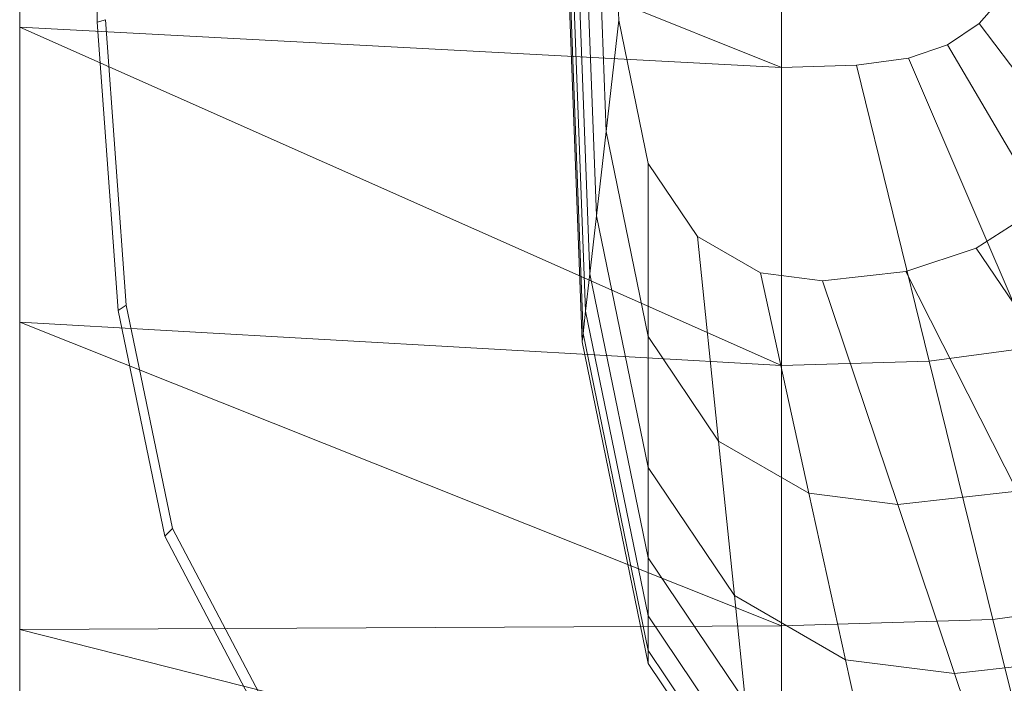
# Model space of a CAD drawing. Header units: metres. Extents: x 391.1 to 430.4, y 12.7 to 28.4.
# Tile 37 of 165: x 401.4919 to 401.6247, y 26.4938 to 26.5833. Entities that reach past the tile are written whole.
import ezdxf

# ---------------------------------------------------------------- set-up
doc = ezdxf.new("R2010")
doc.units = ezdxf.units.M
for name, color, linetype, lineweight in [('02_MOBILIARIO', 7, 'Continuous', 18), ('A-DETL-____-MBND', 7, 'Continuous', 18), ('A-GENM-____-OTLN', 7, 'Continuous', 18)]:
    doc.layers.add(name, color=color, linetype=linetype, lineweight=lineweight)

# ---------------------------------------------------------------- blocks, each defined once
blk = doc.blocks.new('Family - Rentamans PB-155389-02_TEL_P0')
at = {"layer": 'A-DETL-____-MBND', "color": 253, "true_color": 0xaaaaaa}
for p, q in [((0, 0.36146), (0, 0.00406)), ((0, 0.18276), (0, 0.14702)), ((0, 0.18276), (0.10273, 0.14157)), ((0.01046, 0.14766), (0.00965, 0.18276)), ((0.07584, 0.10456), (0.07287, 0.18276)), ((0.07598, 0.10571), (0.07304, 0.18276)), ((0.07689, 0.11374), (0.07426, 0.18276)), ((0.07778, 0.12158), (0.07545, 0.18276)), ((0.07907, 0.13292), (0.07717, 0.18276)), ((0.08078, 0.14793), (0.07945, 0.18276)), ((0.10273, 0.18276), (0.10273, 0.14157)), ((0.07631, 0.10869), (0.074, 0.1695)), ((0.13282, 0.15143), (0.12937, 0.14751)), ((0.01159, 0.14801), (0.01046, 0.14766)), ((0.01327, 0.10879), (0.01046, 0.14766)), ((0.01437, 0.10952), (0.01159, 0.14801)), ((0.08078, 0.14793), (0.07907, 0.13292)), ((0.08473, 0.12861), (0.08078, 0.14793)), ((0.12937, 0.14751), (0.12509, 0.14464)), ((0.15537, 0.1131), (0.12937, 0.14751)), ((0, 0.14702), (0, 0.10722)), ((0.10273, 0.14157), (0, 0.14702)), ((0, 0.14702), (0.10273, 0.10137)), ((0.12509, 0.14464), (0.11983, 0.14281)), ((0.14692, 0.10743), (0.12509, 0.14464)), ((0.11983, 0.14281), (0.11281, 0.14187)), ((0.11983, 0.14281), (0.13653, 0.10383)), ((0.10273, 0.14157), (0.11281, 0.14187)), ((0.10273, 0.14157), (0.10273, 0.10137)), ((0.11281, 0.14187), (0.12264, 0.10196)), ((0.07907, 0.13292), (0.07778, 0.12158)), ((0.08473, 0.10527), (0.07907, 0.13292)), ((0.09137, 0.11877), (0.08473, 0.12861)), ((0.08473, 0.12861), (0.08473, 0.10527)), ((0.07778, 0.12158), (0.07689, 0.11374)), ((0.08473, 0.08764), (0.07778, 0.12158)), ((0.13667, 0.12213), (0.12897, 0.11719)), ((0.09989, 0.11385), (0.09137, 0.11877)), ((0.09137, 0.11877), (0.09423, 0.09119)), ((0.12897, 0.11719), (0.1195, 0.11406)), ((0.12897, 0.11719), (0.14804, 0.08893)), ((0.07689, 0.11374), (0.07631, 0.10869)), ((0.08473, 0.07545), (0.07689, 0.11374)), ((0.10826, 0.11279), (0.09989, 0.11385)), ((0.09989, 0.11385), (0.10642, 0.08414)), ((0.1195, 0.11406), (0.10826, 0.11279)), ((0.1195, 0.11406), (0.13449, 0.08444)), ((0.10826, 0.11279), (0.1184, 0.08263)), ((0.01437, 0.10952), (0.01327, 0.10879)), ((0.02062, 0.07939), (0.01437, 0.10952)), ((0.01958, 0.07835), (0.01327, 0.10879)), ((0.07631, 0.10869), (0.07598, 0.1057)), ((0.08473, 0.0676), (0.07631, 0.10869)), ((0, 0.10722), (0, 0.06579)), ((0.10273, 0.10137), (0, 0.10722)), ((0, 0.10722), (0.10273, 0.06628)), ((0.07598, 0.10571), (0.07584, 0.10456)), ((0.08473, 0.06296), (0.07598, 0.1057)), ((0.09423, 0.09119), (0.08473, 0.10527)), ((0.08473, 0.10527), (0.08473, 0.08764)), ((0.08473, 0.06117), (0.07584, 0.10456)), ((0.13653, 0.10383), (0.12264, 0.10196)), ((0.12264, 0.10196), (0.10273, 0.10137)), ((0.10273, 0.10137), (0.10273, 0.06628)), ((0.12264, 0.10196), (0.13123, 0.06713)), ((0.10642, 0.08414), (0.09423, 0.09119)), ((0.09423, 0.09119), (0.09638, 0.07036)), ((0.09638, 0.07036), (0.08473, 0.08764)), ((0.08473, 0.08764), (0.08473, 0.07545)), ((0.1184, 0.08263), (0.10642, 0.08414)), ((0.10642, 0.08414), (0.11135, 0.0617)), ((0.13449, 0.08444), (0.1184, 0.08263)), ((0.1184, 0.08263), (0.12606, 0.05985)), ((0.02062, 0.07939), (0.01958, 0.07835)), ((0.03136, 0.05592), (0.01958, 0.07835)), ((0.03228, 0.05718), (0.02062, 0.07939)), ((0.09788, 0.05596), (0.08473, 0.07545)), ((0.08473, 0.07545), (0.08473, 0.0676)), ((0.11135, 0.0617), (0.09638, 0.07036)), ((0.09638, 0.07036), (0.09788, 0.05596)), ((0.1511, 0.06981), (0.13123, 0.06713)), ((0.08473, 0.06296), (0.08473, 0.0676)), ((0.09884, 0.04668), (0.08473, 0.0676)), ((0.13123, 0.06713), (0.10273, 0.06628)), ((0.13123, 0.06713), (0.13772, 0.04082)), ((0.10273, 0.06628), (0, 0.06579)), ((0, 0.06579), (0, 0.03818)), ((0, 0.06579), (0.10273, 0.03978)), ((0.10273, 0.06628), (0.10273, 0.03978)), ((0.08473, 0.06117), (0.08473, 0.06296)), ((0.09941, 0.0412), (0.08473, 0.06296)), ((0.09963, 0.03908), (0.08473, 0.06117)), ((0.12606, 0.05985), (0.11135, 0.0617)), ((0.11135, 0.0617), (0.11476, 0.0462)), ((0.14581, 0.06207), (0.12606, 0.05985)), ((0.12606, 0.05985), (0.13135, 0.04411))]:
    blk.add_line(p, q, dxfattribs=at)
blk = doc.blocks.new('Family - LONDR55-XX_ZZ-ARQ-CAA-M3D-Londres55-155345-02_TEL_P0')
at = {"layer": 'A-GENM-____-OTLN', "color": 253, "true_color": 0xaaaaaa}
blk.add_line((0.6, 0.03), (0, 0.03), dxfattribs=at)
blk = doc.blocks.new('Family - Mirall PB-155794-02_TEL_P0')
blk.add_blockref('Family - LONDR55-XX_ZZ-ARQ-CAA-M3D-Londres55-155345-02_TEL_P0', (0, 0))
blk = doc.blocks.new('LONDR55-XX_ZZ-ARQ-CAA-M3D-Londres55_ifc-1-02_TEL_P0')
at = {"layer": '02_MOBILIARIO', "color": 253, "lineweight": 18, "true_color": 0xaaaaaa}
blk.add_blockref('Family - Rentamans PB-155389-02_TEL_P0', (401.49193, 26.43532), dxfattribs=at)
at = {"layer": 'A-GENM-____-OTLN', "color": 253, "lineweight": 18, "true_color": 0xaaaaaa, "rotation": 270}
blk.add_blockref('Family - Mirall PB-155794-02_TEL_P0', (401.46193, 26.91762), dxfattribs=at)

msp = doc.modelspace()

# ---------------------------------------------------------------- block references
at = {"lineweight": 5}
msp.add_blockref('LONDR55-XX_ZZ-ARQ-CAA-M3D-Londres55_ifc-1-02_TEL_P0', (0, 0), dxfattribs=at)

doc.saveas('drawing.dxf')
